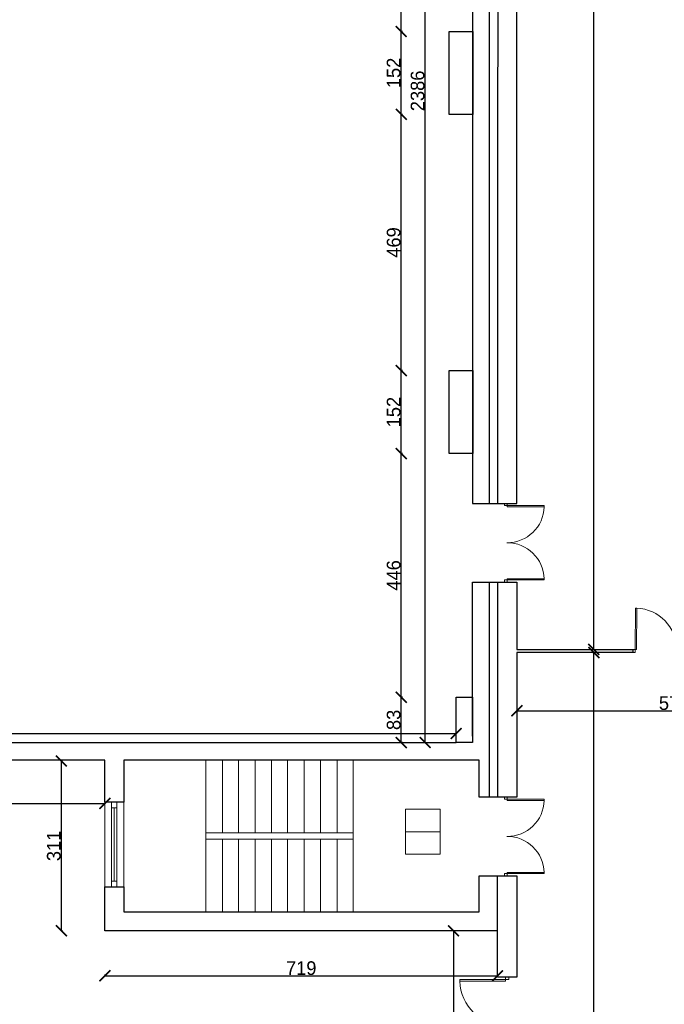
# Model space of a CAD drawing. Header units: centimetres. Extents: x -17621 to 77377, y -18613 to 66.
# Tile 63 of 173: x 9311 to 10491, y -14286 to -12483. Entities that reach past the tile are written whole.
import ezdxf

# ---------------------------------------------------------------- set-up
doc = ezdxf.new("R2010")
doc.units = ezdxf.units.CM
doc.layers.add('0-wymiarowanie rys.CAD', color=5, linetype='Continuous', lineweight=0, true_color=0x0000ff)
for name, color, linetype, lineweight in [('a_inwentaryzacja', 141, 'Continuous', 0), ('a_wymiarowanie', 211, 'Continuous', 0), ('drzwi', 2, 'Continuous', 0), ('pomieszczenia', 191, 'Continuous', 5)]:
    doc.layers.add(name, color=color, linetype=linetype, lineweight=lineweight)
doc.layers.add('PDF2_A250 SCHODY', color=7, linetype='Continuous')
doc.layers.add('PDF2_A310 STOLARKA ZEWNĘTRZNA', color=7, linetype='Continuous')
doc.styles.add('PDF Century Gothic', font='GOTHIC.TTF')
doc.dimstyles.new('ISO-25', dxfattribs={"dimtxt": 25, "dimasz": 20, "dimexe": 0.6, "dimexo": 0.375, "dimtad": 1, "dimdec": 0, "dimtxsty": 'PDF Century Gothic', "dimblk": 'ARCHTICK', "dimcen": 2.5, "dimadec": 1, "dimazin": 0, "dimtfac": 1, "dimtdec": 0, "dimtmove": 0, "dimatfit": 3, "dimldrblk": 'ARCHTICK', "dimfxl": 2, "dimfxlon": 1, "dimarcsym": 0})

# ---------------------------------------------------------------- blocks, each defined once
blk = doc.blocks.new('_ArchTick')
at = {"color": 0, "linetype": 'ByBlock', "const_width": 0.15}
blk.add_lwpolyline([(-0.5, -0.5), (0.5, 0.5)], dxfattribs=at)
blk = doc.blocks.new('*D26')
at = {"layer": 'a_wymiarowanie', "color": 0, "lineweight": -2, "transparency": 16777216}
for p, q in [((10221.1, -13746.5), (10221.1, -13749.1)), ((10221.1, -13748.5), (10796.9, -13748.5)), ((10796.9, -13746.5), (10796.9, -13749.1))]:
    blk.add_line(p, q, dxfattribs=at)
at = {"layer": 'Defpoints', "color": 0, "transparency": 16777216}
for p in [(10221.1, -13617.1), (10796.9, -13642.1), (10796.9, -13748.5)]:
    blk.add_point(p, dxfattribs=at)
at = {"layer": 'a_wymiarowanie', "color": 0, "lineweight": -2, "transparency": 16777216, "xscale": 20, "yscale": 20, "zscale": 20, "rotation": 180}
blk.add_blockref('_ArchTick', (10221.1, -13748.5), dxfattribs=at)
at = {"layer": 'a_wymiarowanie', "color": 0, "lineweight": -2, "transparency": 16777216, "xscale": 20, "yscale": 20, "zscale": 20}
blk.add_blockref('_ArchTick', (10796.9, -13748.5), dxfattribs=at)
at = {"layer": 'a_wymiarowanie', "color": 0, "lineweight": 0, "transparency": 16777216, "insert": (10509, -13734.7), "char_height": 25, "attachment_point": 5, "style": 'PDF Century Gothic'}
blk.add_mtext('576', dxfattribs=at)
blk = doc.blocks.new('*D152')
at = {"layer": 'a_wymiarowanie', "color": 0, "linetype": 'Continuous', "lineweight": -2, "transparency": 16777216}
for p, q in [((10360, -10990.8), (10362.6, -10990.8)), ((10362, -13636.2), (10362, -10990.8)), ((10360, -13636.2), (10362.6, -13636.2))]:
    blk.add_line(p, q, dxfattribs=at)
at = {"layer": 'Defpoints', "color": 0, "linetype": 'Continuous', "transparency": 16777216}
for p in [(10226.4, -10990.8), (10362, -10990.8), (10221.1, -13636.2)]:
    blk.add_point(p, dxfattribs=at)
at = {"layer": 'a_wymiarowanie', "color": 0, "linetype": 'Continuous', "lineweight": -2, "transparency": 16777216, "xscale": 20, "yscale": 20, "zscale": 20}
for p, rotation in [((10362, -10990.8), 90), ((10362, -13636.2), 270)]:
    blk.add_blockref('_ArchTick', p, dxfattribs=dict(at, rotation=rotation))
at = {"layer": 'a_wymiarowanie', "color": 0, "linetype": 'Continuous', "lineweight": 0, "transparency": 16777216, "insert": (10348.2, -12313.5), "char_height": 25, "attachment_point": 5, "rotation": 90, "style": 'PDF Century Gothic'}
blk.add_mtext('2645', dxfattribs=at)
blk = doc.blocks.new('*D883')
at = {"layer": 'a_wymiarowanie', "color": 0, "linetype": 'Continuous', "lineweight": -2, "transparency": 16777216}
for p, q in [((10360, -13642.1), (10362.6, -13642.1)), ((10362, -16434.4), (10362, -13642.1)), ((10360, -16434.4), (10362.6, -16434.4))]:
    blk.add_line(p, q, dxfattribs=at)
at = {"layer": 'Defpoints', "color": 0, "linetype": 'Continuous', "transparency": 16777216}
for p in [(10221.1, -13642.1), (10362, -13642.1), (10220.4, -16434.4)]:
    blk.add_point(p, dxfattribs=at)
at = {"layer": 'a_wymiarowanie', "color": 0, "linetype": 'Continuous', "lineweight": -2, "transparency": 16777216, "xscale": 20, "yscale": 20, "zscale": 20}
for p, rotation in [((10362, -13642.1), 90), ((10362, -16434.4), 270)]:
    blk.add_blockref('_ArchTick', p, dxfattribs=dict(at, rotation=rotation))
at = {"layer": 'a_wymiarowanie', "color": 0, "linetype": 'Continuous', "lineweight": 0, "transparency": 16777216, "insert": (10348.2, -15038.3), "char_height": 25, "attachment_point": 5, "rotation": 90, "style": 'PDF Century Gothic'}
blk.add_mtext('2971', dxfattribs=at)
blk = doc.blocks.new('*D884')
at = {"layer": 'a_wymiarowanie', "color": 0, "linetype": 'Continuous', "lineweight": -2, "transparency": 16777216}
for p, q in [((10051.1, -11420.9), (10053.7, -11420.9)), ((10053.1, -13806.8), (10053.1, -11420.9)), ((10051.1, -13806.8), (10053.7, -13806.8))]:
    blk.add_line(p, q, dxfattribs=at)
at = {"layer": 'Defpoints', "color": 0, "linetype": 'Continuous', "transparency": 16777216}
for p in [(8378.3, -11420.9), (10053.1, -11420.9), (8378.3, -13806.8)]:
    blk.add_point(p, dxfattribs=at)
at = {"layer": 'a_wymiarowanie', "color": 0, "linetype": 'Continuous', "lineweight": -2, "transparency": 16777216, "xscale": 20, "yscale": 20, "zscale": 20}
for p, rotation in [((10053.1, -11420.9), 90), ((10053.1, -13806.8), 270)]:
    blk.add_blockref('_ArchTick', p, dxfattribs=dict(at, rotation=rotation))
at = {"layer": 'a_wymiarowanie', "color": 0, "linetype": 'Continuous', "lineweight": 0, "transparency": 16777216, "insert": (10039.3, -12613.8), "char_height": 25, "attachment_point": 5, "rotation": 90, "style": 'PDF Century Gothic'}
blk.add_mtext('2386', dxfattribs=at)
blk = doc.blocks.new('*D885')
at = {"layer": 'a_wymiarowanie', "color": 0, "linetype": 'Continuous', "lineweight": -2, "transparency": 16777216}
for p, q in [((10011.3, -13723.8), (10008.7, -13723.8)), ((10009.3, -13806.8), (10009.3, -13723.8)), ((10011.3, -13806.8), (10008.7, -13806.8))]:
    blk.add_line(p, q, dxfattribs=at)
at = {"layer": 'Defpoints', "color": 0, "linetype": 'Continuous', "transparency": 16777216}
for p in [(10009.3, -13723.8), (10109.8, -13723.8), (10109.8, -13806.8)]:
    blk.add_point(p, dxfattribs=at)
at = {"layer": 'a_wymiarowanie', "color": 0, "linetype": 'Continuous', "lineweight": -2, "transparency": 16777216, "xscale": 20, "yscale": 20, "zscale": 20}
for p, rotation in [((10009.3, -13723.8), 90), ((10009.3, -13806.8), 270)]:
    blk.add_blockref('_ArchTick', p, dxfattribs=dict(at, rotation=rotation))
at = {"layer": 'a_wymiarowanie', "color": 0, "linetype": 'Continuous', "lineweight": 0, "transparency": 16777216, "insert": (9995.5, -13765.3), "char_height": 25, "attachment_point": 5, "rotation": 90, "style": 'PDF Century Gothic'}
blk.add_mtext('83', dxfattribs=at)
blk = doc.blocks.new('*D886')
at = {"layer": 'a_wymiarowanie', "color": 0, "linetype": 'Continuous', "lineweight": -2, "transparency": 16777216}
for p, q in [((10011.3, -13277.8), (10008.7, -13277.8)), ((10009.3, -13723.8), (10009.3, -13277.8)), ((10011.3, -13723.8), (10008.7, -13723.8))]:
    blk.add_line(p, q, dxfattribs=at)
at = {"layer": 'Defpoints', "color": 0, "linetype": 'Continuous', "transparency": 16777216}
for p in [(10009.3, -13277.8), (10097.1, -13277.8), (10109.8, -13723.8)]:
    blk.add_point(p, dxfattribs=at)
at = {"layer": 'a_wymiarowanie', "color": 0, "linetype": 'Continuous', "lineweight": -2, "transparency": 16777216, "xscale": 20, "yscale": 20, "zscale": 20}
for p, rotation in [((10009.3, -13277.8), 90), ((10009.3, -13723.8), 270)]:
    blk.add_blockref('_ArchTick', p, dxfattribs=dict(at, rotation=rotation))
at = {"layer": 'a_wymiarowanie', "color": 0, "linetype": 'Continuous', "lineweight": 0, "transparency": 16777216, "insert": (9995.5, -13500.8), "char_height": 25, "attachment_point": 5, "rotation": 90, "style": 'PDF Century Gothic'}
blk.add_mtext('446', dxfattribs=at)
blk = doc.blocks.new('*D887')
at = {"layer": 'a_wymiarowanie', "color": 0, "linetype": 'Continuous', "lineweight": -2, "transparency": 16777216}
for p, q in [((10011.3, -13125.8), (10008.7, -13125.8)), ((10009.3, -13277.8), (10009.3, -13125.8)), ((10011.3, -13277.8), (10008.7, -13277.8))]:
    blk.add_line(p, q, dxfattribs=at)
at = {"layer": 'Defpoints', "color": 0, "linetype": 'Continuous', "transparency": 16777216}
for p in [(10009.3, -13125.8), (10097.1, -13125.8), (10097.1, -13277.8)]:
    blk.add_point(p, dxfattribs=at)
at = {"layer": 'a_wymiarowanie', "color": 0, "linetype": 'Continuous', "lineweight": -2, "transparency": 16777216, "xscale": 20, "yscale": 20, "zscale": 20}
for p, rotation in [((10009.3, -13125.8), 90), ((10009.3, -13277.8), 270)]:
    blk.add_blockref('_ArchTick', p, dxfattribs=dict(at, rotation=rotation))
at = {"layer": 'a_wymiarowanie', "color": 0, "linetype": 'Continuous', "lineweight": 0, "transparency": 16777216, "insert": (9995.5, -13201.8), "char_height": 25, "attachment_point": 5, "rotation": 90, "style": 'PDF Century Gothic'}
blk.add_mtext('152', dxfattribs=at)
blk = doc.blocks.new('*D888')
at = {"layer": 'a_wymiarowanie', "color": 0, "linetype": 'Continuous', "lineweight": -2, "transparency": 16777216}
for p, q in [((10011.3, -12656.8), (10008.7, -12656.8)), ((10009.3, -13125.8), (10009.3, -12656.8)), ((10011.3, -13125.8), (10008.7, -13125.8))]:
    blk.add_line(p, q, dxfattribs=at)
at = {"layer": 'Defpoints', "color": 0, "linetype": 'Continuous', "transparency": 16777216}
for p in [(10009.3, -12656.8), (10097.1, -12656.8), (10097.1, -13125.8)]:
    blk.add_point(p, dxfattribs=at)
at = {"layer": 'a_wymiarowanie', "color": 0, "linetype": 'Continuous', "lineweight": -2, "transparency": 16777216, "xscale": 20, "yscale": 20, "zscale": 20}
for p, rotation in [((10009.3, -12656.8), 90), ((10009.3, -13125.8), 270)]:
    blk.add_blockref('_ArchTick', p, dxfattribs=dict(at, rotation=rotation))
at = {"layer": 'a_wymiarowanie', "color": 0, "linetype": 'Continuous', "lineweight": 0, "transparency": 16777216, "insert": (9995.5, -12891.3), "char_height": 25, "attachment_point": 5, "rotation": 90, "style": 'PDF Century Gothic'}
blk.add_mtext('469', dxfattribs=at)
blk = doc.blocks.new('*D889')
at = {"layer": 'a_wymiarowanie', "color": 0, "linetype": 'Continuous', "lineweight": -2, "transparency": 16777216}
for p, q in [((10011.3, -12505), (10008.7, -12505)), ((10009.3, -12656.8), (10009.3, -12505)), ((10011.3, -12656.8), (10008.7, -12656.8))]:
    blk.add_line(p, q, dxfattribs=at)
at = {"layer": 'Defpoints', "color": 0, "linetype": 'Continuous', "transparency": 16777216}
for p in [(10009.3, -12505), (10097.1, -12505), (10097.1, -12656.8)]:
    blk.add_point(p, dxfattribs=at)
at = {"layer": 'a_wymiarowanie', "color": 0, "linetype": 'Continuous', "lineweight": -2, "transparency": 16777216, "xscale": 20, "yscale": 20, "zscale": 20}
for p, rotation in [((10009.3, -12505), 90), ((10009.3, -12656.8), 270)]:
    blk.add_blockref('_ArchTick', p, dxfattribs=dict(at, rotation=rotation))
at = {"layer": 'a_wymiarowanie', "color": 0, "linetype": 'Continuous', "lineweight": 0, "transparency": 16777216, "insert": (9995.5, -12580.9), "char_height": 25, "attachment_point": 5, "rotation": 90, "style": 'PDF Century Gothic'}
blk.add_mtext('152', dxfattribs=at)
blk = doc.blocks.new('*D890')
at = {"layer": 'a_wymiarowanie', "color": 0, "linetype": 'Continuous', "lineweight": -2, "transparency": 16777216}
for p, q in [((10011.3, -11879.5), (10008.7, -11879.5)), ((10009.3, -12505), (10009.3, -11879.5)), ((10011.3, -12505), (10008.7, -12505))]:
    blk.add_line(p, q, dxfattribs=at)
at = {"layer": 'Defpoints', "color": 0, "linetype": 'Continuous', "transparency": 16777216}
for p in [(10009.3, -11879.5), (10097.1, -11879.5), (10097.1, -12505)]:
    blk.add_point(p, dxfattribs=at)
at = {"layer": 'a_wymiarowanie', "color": 0, "linetype": 'Continuous', "lineweight": -2, "transparency": 16777216, "xscale": 20, "yscale": 20, "zscale": 20}
for p, rotation in [((10009.3, -11879.5), 90), ((10009.3, -12505), 270)]:
    blk.add_blockref('_ArchTick', p, dxfattribs=dict(at, rotation=rotation))
at = {"layer": 'a_wymiarowanie', "color": 0, "linetype": 'Continuous', "lineweight": 0, "transparency": 16777216, "insert": (9995.5, -12192.2), "char_height": 25, "attachment_point": 5, "rotation": 90, "style": 'PDF Century Gothic'}
blk.add_mtext('626', dxfattribs=at)
blk = doc.blocks.new('*D893')
at = {"layer": 'a_wymiarowanie', "color": 0, "linetype": 'Continuous', "lineweight": -2, "transparency": 16777216}
for p, q in [((8365.3, -13792.2), (8365.3, -13789.6)), ((8365.3, -13790.2), (10109.8, -13790.2)), ((10109.8, -13792.2), (10109.8, -13789.6))]:
    blk.add_line(p, q, dxfattribs=at)
at = {"layer": 'Defpoints', "color": 0, "linetype": 'Continuous', "transparency": 16777216}
for p in [(8365.3, -13806.8), (10109.8, -13790.2), (10109.8, -13806.8)]:
    blk.add_point(p, dxfattribs=at)
at = {"layer": 'a_wymiarowanie', "color": 0, "linetype": 'Continuous', "lineweight": -2, "transparency": 16777216, "xscale": 20, "yscale": 20, "zscale": 20, "rotation": 180}
blk.add_blockref('_ArchTick', (8365.3, -13790.2), dxfattribs=at)
at = {"layer": 'a_wymiarowanie', "color": 0, "linetype": 'Continuous', "lineweight": -2, "transparency": 16777216, "xscale": 20, "yscale": 20, "zscale": 20}
blk.add_blockref('_ArchTick', (10109.8, -13790.2), dxfattribs=at)
at = {"layer": 'a_wymiarowanie', "color": 0, "linetype": 'Continuous', "lineweight": 0, "transparency": 16777216, "insert": (9237.5, -13776.4), "char_height": 25, "attachment_point": 5, "style": 'PDF Century Gothic'}
blk.add_mtext('1745', dxfattribs=at)
blk = doc.blocks.new('*D1073')
at = {"layer": '0-wymiarowanie rys.CAD', "color": 0, "linetype": 'Continuous', "lineweight": -2, "transparency": 16777216}
for p, q in [((8277.1, -13916.4), (8277.1, -13919)), ((8277.1, -13918.4), (9466.7, -13918.4)), ((9466.7, -13916.4), (9466.7, -13919))]:
    blk.add_line(p, q, dxfattribs=at)
at = {"layer": 'Defpoints', "color": 0, "linetype": 'Continuous', "transparency": 16777216}
for p in [(8277.1, -13840.6), (9466.7, -13840.6), (9466.7, -13918.4)]:
    blk.add_point(p, dxfattribs=at)
at = {"layer": '0-wymiarowanie rys.CAD', "color": 0, "linetype": 'Continuous', "lineweight": -2, "transparency": 16777216, "xscale": 20, "yscale": 20, "zscale": 20, "rotation": 180}
blk.add_blockref('_ArchTick', (8277.1, -13918.4), dxfattribs=at)
at = {"layer": '0-wymiarowanie rys.CAD', "color": 0, "linetype": 'Continuous', "lineweight": -2, "transparency": 16777216, "xscale": 20, "yscale": 20, "zscale": 20}
blk.add_blockref('_ArchTick', (9466.7, -13918.4), dxfattribs=at)
at = {"layer": '0-wymiarowanie rys.CAD', "color": 0, "linetype": 'Continuous', "transparency": 16777216, "insert": (8871.9, -13904.6), "char_height": 25, "attachment_point": 5, "style": 'PDF Century Gothic'}
blk.add_mtext('1190', dxfattribs=at)
blk = doc.blocks.new('*D1074')
at = {"layer": '0-wymiarowanie rys.CAD', "color": 0, "linetype": 'Continuous', "lineweight": -2, "transparency": 16777216}
for p, q in [((9388.8, -13840.6), (9386.2, -13840.6)), ((9386.8, -13840.6), (9386.8, -14151.4)), ((9388.8, -14151.4), (9386.2, -14151.4))]:
    blk.add_line(p, q, dxfattribs=at)
at = {"layer": 'Defpoints', "color": 0, "linetype": 'Continuous', "transparency": 16777216}
for p in [(9466.7, -13840.6), (9386.8, -14151.4), (9466.7, -14151.4)]:
    blk.add_point(p, dxfattribs=at)
at = {"layer": '0-wymiarowanie rys.CAD', "color": 0, "linetype": 'Continuous', "lineweight": -2, "transparency": 16777216, "xscale": 20, "yscale": 20, "zscale": 20}
for p, rotation in [((9386.8, -13840.6), 90), ((9386.8, -14151.4), 270)]:
    blk.add_blockref('_ArchTick', p, dxfattribs=dict(at, rotation=rotation))
at = {"layer": '0-wymiarowanie rys.CAD', "color": 0, "linetype": 'Continuous', "transparency": 16777216, "insert": (9373.1, -13996), "char_height": 25, "attachment_point": 5, "rotation": 90, "style": 'PDF Century Gothic'}
blk.add_mtext('311', dxfattribs=at)
blk = doc.blocks.new('*D1075')
at = {"layer": '0-wymiarowanie rys.CAD', "color": 0, "linetype": 'Continuous', "lineweight": -2, "transparency": 16777216}
for p, q in [((9466.7, -14231.7), (9466.7, -14234.3)), ((9466.7, -14233.7), (10185.5, -14233.7)), ((10185.5, -14231.7), (10185.5, -14234.3))]:
    blk.add_line(p, q, dxfattribs=at)
at = {"layer": 'Defpoints', "color": 0, "linetype": 'Continuous', "transparency": 16777216}
for p in [(9466.7, -14151.4), (10185.5, -14151.4), (10185.5, -14233.7)]:
    blk.add_point(p, dxfattribs=at)
at = {"layer": '0-wymiarowanie rys.CAD', "color": 0, "linetype": 'Continuous', "lineweight": -2, "transparency": 16777216, "xscale": 20, "yscale": 20, "zscale": 20, "rotation": 180}
blk.add_blockref('_ArchTick', (9466.7, -14233.7), dxfattribs=at)
at = {"layer": '0-wymiarowanie rys.CAD', "color": 0, "linetype": 'Continuous', "lineweight": -2, "transparency": 16777216, "xscale": 20, "yscale": 20, "zscale": 20}
blk.add_blockref('_ArchTick', (10185.5, -14233.7), dxfattribs=at)
at = {"layer": '0-wymiarowanie rys.CAD', "color": 0, "linetype": 'Continuous', "transparency": 16777216, "insert": (9826.1, -14219.9), "char_height": 25, "attachment_point": 5, "style": 'PDF Century Gothic'}
blk.add_mtext('719', dxfattribs=at)
blk = doc.blocks.new('*D1076')
at = {"layer": '0-wymiarowanie rys.CAD', "color": 0, "linetype": 'Continuous', "lineweight": -2, "transparency": 16777216}
for p, q in [((10107, -14151.4), (10104.4, -14151.4)), ((10105, -14151.4), (10105, -15827.8)), ((10107, -15827.8), (10104.4, -15827.8))]:
    blk.add_line(p, q, dxfattribs=at)
at = {"layer": 'Defpoints', "color": 0, "linetype": 'Continuous', "transparency": 16777216}
for p in [(10185.5, -14151.4), (10105, -15827.8), (10185.5, -15827.8)]:
    blk.add_point(p, dxfattribs=at)
at = {"layer": '0-wymiarowanie rys.CAD', "color": 0, "linetype": 'Continuous', "lineweight": -2, "transparency": 16777216, "xscale": 20, "yscale": 20, "zscale": 20}
for p, rotation in [((10105, -14151.4), 90), ((10105, -15827.8), 270)]:
    blk.add_blockref('_ArchTick', p, dxfattribs=dict(at, rotation=rotation))
at = {"layer": '0-wymiarowanie rys.CAD', "color": 0, "linetype": 'Continuous', "transparency": 16777216, "insert": (10091.3, -14989.6), "char_height": 25, "attachment_point": 5, "rotation": 90, "style": 'PDF Century Gothic'}
blk.add_mtext('1676', dxfattribs=at)

msp = doc.modelspace()

# ---------------------------------------------------------------- linework, layer by layer
at = {"layer": 'a_inwentaryzacja', "lineweight": 25}
for p, q in [((10139.8, -13794.9), (10139.8, -13513)), ((10139.8, -13513), (10221.1, -13513)), ((10221.1, -13513), (10221.1, -13636.2)), ((10221.1, -13619.1), (10221.1, -13636.2)), ((10221.1, -13636.2), (10433.6, -13636.2)), ((10433.6, -13642.1), (10221.1, -13642.1)), ((10221.1, -13642.1), (10221.1, -13906.7)), ((10433.6, -13636.2), (10433.6, -13642.1)), ((8365.3, -13806.8), (10109.8, -13806.8)), ((9466.7, -13838.9), (8277.1, -13838.9)), ((9466.7, -13916), (9466.7, -13838.9)), ((10151.7, -13838.9), (9501.4, -13838.9)), ((9501.4, -13838.9), (9501.4, -13916)), ((10151.7, -13906.7), (10151.7, -13838.9)), ((10221.1, -13906.7), (10151.7, -13906.7)), ((9501.4, -13916), (9466.7, -13916))]:
    msp.add_line(p, q, dxfattribs=at)
msp.add_lwpolyline([(10221.1, -11770.6), (10139.8, -11770.6), (10139.8, -11994.9), (10140.1, -11994.9), (10140.1, -12034.7), (10139.8, -12034.7), (10139.8, -12635), (10139.8, -12635), (10139.8, -12635), (10139.8, -12635), (10139.8, -13234.4), (10139.8, -13234.4), (10139.8, -13234.4), (10139.8, -13234.4), (10139.8, -13369), (10221.1, -13369)], close=True, dxfattribs=at)
for points in [[(10171.1, -13369), (10171.1, -11770.6)], [(10186.4, -11770.6), (10185.5, -13369)], [(10185.5, -13513), (10185.5, -13906.7), (10171.1, -13906.7), (10171.1, -13513)], [(10185.5, -14151.4), (9466.7, -14151.4), (9466.7, -14070.9), (9501.4, -14070.9), (9501.4, -14116.7), (10151.7, -14116.7), (10151.7, -14050.6), (10221.1, -14050.6), (10221.1, -14236), (10185.5, -14236), (10185.5, -14050.6)]]:
    msp.add_lwpolyline(points, dxfattribs=at)
at = {"layer": 'a_inwentaryzacja', "linetype": 'Continuous', "lineweight": 25}
for points in [[(10097.1, -12505), (10140.1, -12505), (10140.1, -12657), (10097.1, -12657)], [(10097.1, -13125.8), (10140.1, -13125.8), (10140.1, -13277.8), (10097.1, -13277.8)], [(10109.8, -13723.8), (10139.8, -13723.8), (10139.8, -13806.8), (10109.8, -13806.8)]]:
    msp.add_lwpolyline(points, close=True, dxfattribs=at)
at = {"layer": 'drzwi'}
for points in [[(10203.1, -13372.8), (10203.1, -13369.1), (10198.3, -13369), (10198.3, -13372.8), (10203.1, -13372.8), (10203.1, -13375.1), (10271.2, -13375.2), (10271.3, -13373), (10203.1, -13372.8)], [(10203, -13509.2), (10203, -13513), (10198.2, -13513), (10198.2, -13509.2), (10203, -13509.2), (10203, -13506.9), (10271.1, -13506.9), (10271.1, -13509.2), (10203, -13509.2)], [(10437.8, -13636.5), (10433.6, -13636.5), (10433.6, -13641.8), (10437.8, -13641.8), (10437.8, -13636.5), (10440.3, -13636.5), (10440.5, -13560.9), (10438, -13560.8), (10437.8, -13636.5)], [(10203.1, -13910.5), (10203.1, -13906.7), (10198.3, -13906.7), (10198.3, -13910.5), (10203.1, -13910.5), (10203.1, -13912.7), (10271.2, -13912.9), (10271.3, -13910.6), (10203.1, -13910.5)], [(10203, -14046.8), (10203, -14050.6), (10198.2, -14050.6), (10198.2, -14046.8), (10203, -14046.8), (10203, -14044.6), (10271.1, -14044.6), (10271.1, -14046.8), (10203, -14046.8)], [(10200.3, -14240.7), (10200.3, -14236), (10206.3, -14236), (10206.3, -14240.7), (10200.3, -14240.7), (10200.3, -14243.5), (10116.3, -14243.5), (10116.3, -14240.7), (10200.3, -14240.7)]]:
    msp.add_lwpolyline(points, dxfattribs=at)
for centre, radius, start, end in [((10203.2, -13372.9), 68.1, 269.7824, 358.0517), ((10203.1, -13509.1), 68.1, 1.8363, 90.1055), ((10437.9, -13636.4), 75.6, 359.7824, 88.0517), ((10203.2, -13910.6), 68.1, 269.7824, 358.0517), ((10203.1, -14046.7), 68.1, 1.8363, 90.1055), ((10200.2, -14240.8), 83.9, 181.8363, 270.1055)]:
    msp.add_arc(centre, radius, start, end, dxfattribs=at)
at = {"layer": 'PDF2_A250 SCHODY', "lineweight": 5}
for points in [[(9651.3, -13838.9), (9651.3, -14116.7)], [(9681.8, -13838.9), (9681.8, -13971.9)], [(9711.4, -13838.9), (9711.4, -13971.9)], [(9741.9, -13838.9), (9741.9, -13971.9)], [(9771.5, -13838.9), (9771.5, -13971.9)], [(9801.1, -13838.9), (9801.1, -13971.9)], [(9831.6, -13838.9), (9831.6, -13971.9)], [(9861.3, -13838.9), (9861.3, -13971.9)], [(9891.7, -13838.9), (9891.7, -13971.9)], [(9921.4, -13838.9), (9921.4, -14116.7)], [(9681.8, -13983.7), (9681.8, -14116.7)], [(9711.4, -13983.7), (9711.4, -14116.7)], [(9741.9, -13983.7), (9741.9, -14116.7)], [(9771.5, -13983.7), (9771.5, -14116.7)], [(9801.1, -13983.7), (9801.1, -14116.7)], [(9831.6, -13983.7), (9831.6, -14116.7)], [(9861.3, -13983.7), (9861.3, -14116.7)], [(9891.7, -13983.7), (9891.7, -14116.7)]]:
    msp.add_lwpolyline(points, dxfattribs=at)
msp.add_lwpolyline([(9651.3, -13971.9), (9921.4, -13971.9), (9921.4, -13983.7), (9651.3, -13983.7)], close=True, dxfattribs=at)
at = {"layer": 'PDF2_A310 STOLARKA ZEWNĘTRZNA', "lineweight": 5}
for points in [[(9466.7, -13916), (9501.4, -13916), (9501.4, -14070.9), (9466.7, -14070.9)], [(9488.7, -13916), (9488.7, -13926.2), (9488.7, -14060.8), (9488.7, -14070.9), (9478.6, -14070.9), (9478.6, -14060.8), (9478.6, -13926.2), (9478.6, -13916)]]:
    msp.add_lwpolyline(points, close=True, dxfattribs=at)
for points in [[(9478.6, -13926.2), (9488.7, -13926.2)], [(9483.6, -13926.2), (9483.6, -14060.8)], [(9478.6, -14060.8), (9488.7, -14060.8)]]:
    msp.add_lwpolyline(points, dxfattribs=at)
at = {"layer": 'pomieszczenia'}
msp.add_line((10017.2, -13970.2), (10080.3, -13970.2), dxfattribs=at)
msp.add_lwpolyline([(10017.2, -13929), (10080.3, -13929), (10080.3, -14011.3), (10017.2, -14011.3)], close=True, dxfattribs=at)

# ---------------------------------------------------------------- dimensions: what is measured, and where the dimension line sits
at = {"layer": '0-wymiarowanie rys.CAD', "linetype": 'Continuous'}
for base, p1, p2, picture, middle in [((9466.7, -13918.4), (8277.1, -13840.6), (9466.7, -13840.6), '*D1073', (8871.9, -13904.6)), ((10185.5, -14233.7), (9466.7, -14151.4), (10185.5, -14151.4), '*D1075', (9826.1, -14219.9))]:
    dim = msp.add_linear_dim(base=base, p1=p1, p2=p2, dimstyle='ISO-25', dxfattribs=at)
    dim.commit()
    dim.dimension.update_dxf_attribs({"geometry": picture, "text_midpoint": middle})
for base, p1, p2, picture, middle in [((9386.8, -14151.4), (9466.7, -13840.6), (9466.7, -14151.4), '*D1074', (9373.1, -13996)), ((10105, -15827.8), (10185.5, -14151.4), (10185.5, -15827.8), '*D1076', (10091.3, -14989.6))]:
    dim = msp.add_linear_dim(base=base, p1=p1, p2=p2, angle=90, dimstyle='ISO-25', dxfattribs=at)
    dim.commit()
    dim.dimension.update_dxf_attribs({"geometry": picture, "text_midpoint": middle})
at = {"layer": 'a_wymiarowanie', "linetype": 'Continuous', "lineweight": 0}
for base, p1, p2, picture, middle in [((10362, -10990.8), (10221.1, -13636.2), (10226.4, -10990.8), '*D152', (10348.2, -12313.5)), ((10053.1, -11420.9), (8378.3, -13806.8), (8378.3, -11420.9), '*D884', (10039.3, -12613.8)), ((10009.3, -13723.8), (10109.8, -13806.8), (10109.8, -13723.8), '*D885', (9995.5, -13765.3))]:
    dim = msp.add_linear_dim(base=base, p1=p1, p2=p2, angle=90, dimstyle='ISO-25', dxfattribs=at)
    dim.commit()
    dim.dimension.update_dxf_attribs({"geometry": picture, "text_midpoint": middle})
for base, p1, p2, picture, middle in [((10009.2534, -11879.4535), (10097.1237, -12505.0105), (10097.1237, -11879.4535), '*D890', (9995.4995, -12192.232)), ((10009.3, -12505), (10097.1, -12656.8), (10097.1, -12505), '*D889', (9995.5, -12580.9)), ((10009.3, -12656.8), (10097.1, -13125.8), (10097.1, -12656.8), '*D888', (9995.5, -12891.3)), ((10009.3, -13125.8), (10097.1, -13277.8), (10097.1, -13125.8), '*D887', (9995.5, -13201.8)), ((10009.3, -13277.8), (10109.8, -13723.8), (10097.1, -13277.8), '*D886', (9995.5, -13500.8))]:
    dim = msp.add_linear_dim(base=base, p1=p1, p2=p2, angle=90, dimstyle='ISO-25', override={"dimtmove": 1}, dxfattribs=at)
    dim.commit()
    dim.dimension.update_dxf_attribs({"geometry": picture, "text_midpoint": middle})
at = {"layer": 'a_wymiarowanie', "lineweight": 0}
dim = msp.add_linear_dim(base=(10796.9, -13748.5), p1=(10221.1, -13617.1), p2=(10796.9, -13642.1), dimstyle='ISO-25', dxfattribs=at)
dim.commit()
dim.dimension.update_dxf_attribs({"geometry": '*D26', "text_midpoint": (10509, -13734.7)})
at = {"layer": 'a_wymiarowanie', "linetype": 'Continuous', "lineweight": 0}
dim = msp.add_linear_dim(base=(10362, -13642.1), p1=(10220.4, -16434.4), p2=(10221.1, -13642.1), angle=90, text='2971', dimstyle='ISO-25', dxfattribs=at)
dim.commit()
dim.dimension.update_dxf_attribs({"geometry": '*D883', "text_midpoint": (10348.2, -15038.3)})
dim = msp.add_linear_dim(base=(10109.8038, -13790.1661), p1=(8365.2746, -13806.7734), p2=(10109.8038, -13806.7734), dimstyle='ISO-25', dxfattribs=at)
dim.commit()
dim.dimension.update_dxf_attribs({"geometry": '*D893', "text_midpoint": (9237.5392, -13776.4123)})

doc.saveas('drawing.dxf')
